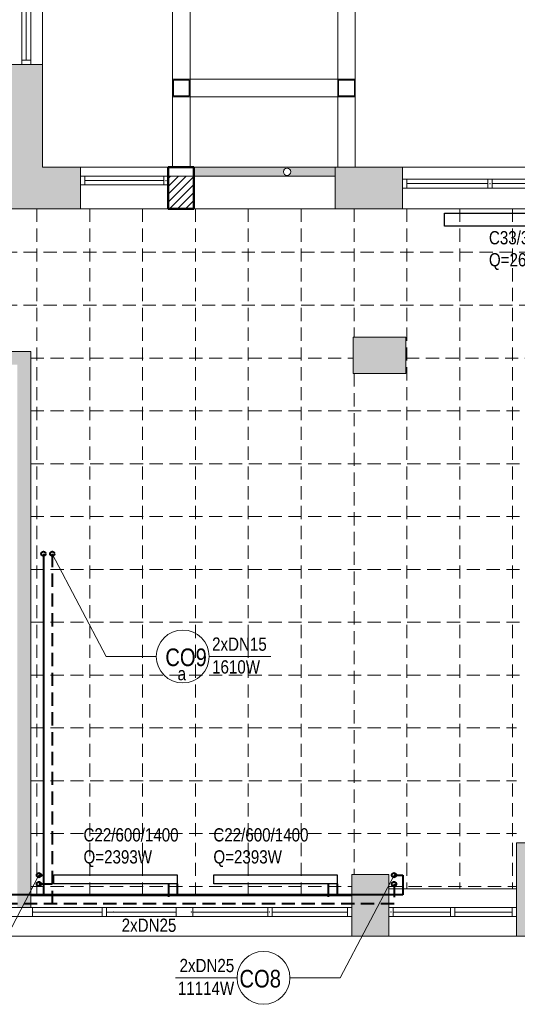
# Model space of a CAD drawing. Header units: millimetres. Extents: x -23540 to 53212, y -37964 to 41185.
# Tile 12 of 203: x -16497 to -15932, y -32125 to -31007. Entities that reach past the tile are written whole.
import ezdxf

# ---------------------------------------------------------------- set-up
doc = ezdxf.new("R2010")
doc.units = ezdxf.units.MM
doc.linetypes.add('DASHED', pattern=[0.75, 0.5, -0.25])
doc.linetypes.add('DASHEDX2', pattern=[1.5, 1, -0.5])
doc.layers.get('0').update_dxf_attribs({"lineweight": 18})
for name, color, linetype, lineweight in [('mm_CO_opisy', 5, 'Continuous', 9), ('mm_CO_rury', 84, 'Continuous', 40), ('mm_grzejniki', 30, 'Continuous', 30), ('PG_PRZERYWANE_ŚREDNIE', 1, 'DASHEDX2', 18), ('PG_WIDOKOWE_CIENKIE', 1, 'Continuous', 18), ('PG_ŚCIANY_DZIAŁOWE', 3, 'Continuous', 18)]:
    doc.layers.add(name, color=color, linetype=linetype, lineweight=lineweight)
doc.styles.get("Standard").update_dxf_attribs({"font": 'arial.ttf'})

msp = doc.modelspace()

# ---------------------------------------------------------------- hatches: boundary and pattern name
at = {"layer": 'PG_ŚCIANY_DZIAŁOWE', "true_color": 0x636466, "transparency": 33554610}
h = msp.add_hatch(color=251, dxfattribs=at)
h.dxf.hatch_style = 1
h.paths.add_polyline_path([(-16656.04295915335, -31221.6917613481), (-16656.04295915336, -31199.1917613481), (-16696.29295915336, -31199.1917613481), (-16696.29295915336, -31224.6917613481), (-16672.79295915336, -31224.6917613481), (-16672.79295915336, -31221.6917613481)])
h.paths.add_polyline_path([(-16535.04295915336, -31199.19176134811), (-16535.04295915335, -31221.6917613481), (-16430.29295915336, -31221.6917613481), (-16428.29295915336, -31221.6917613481), (-16428.29295915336, -31174.6917613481), (-16471.29295915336, -31174.6917613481), (-16471.29295915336, -31057.94176134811), (-16518.29295915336, -31057.9417613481), (-16518.29295915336, -31199.1917613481)])
at = {"layer": 'PG_ŚCIANY_DZIAŁOWE', "lineweight": 20, "true_color": 0x636466, "transparency": 33554610}
h = msp.add_hatch(color=251, dxfattribs=at)
h.dxf.hatch_style = 1
edge = h.paths.add_edge_path()
edge.add_line((-16139.29295915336, -31184.6917613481), (-16139.29295915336, -31174.6917613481))
edge.add_line((-16139.29295915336, -31174.6917613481), (-16193.77516411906, -31174.6917613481))
edge.add_line((-16193.77516411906, -31174.6917613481), (-16193.77516411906, -31175.5510512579))
edge.add_arc((-16193.77516411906, -31179.71901867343), 4.167967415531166, 0, 90, ccw=False)
edge.add_arc((-16193.77516411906, -31179.71901867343), 4.167967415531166, 180, 360, ccw=False)
edge.add_arc((-16193.77516411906, -31179.71901867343), 4.167967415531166, 90, 180, ccw=False)
edge.add_line((-16193.77516411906, -31175.5510512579), (-16193.77516411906, -31174.6917613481))
edge.add_line((-16193.77516411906, -31174.6917613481), (-16299.79295915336, -31174.6917613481))
edge.add_line((-16299.79295915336, -31174.6917613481), (-16299.79295915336, -31184.6917613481))
edge.add_line((-16299.79295915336, -31184.6917613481), (-16139.29295915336, -31184.6917613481))
at = {"layer": 'PG_ŚCIANY_DZIAŁOWE', "true_color": 0x636466, "transparency": 33554610}
h = msp.add_hatch(color=251, dxfattribs=at)
h.dxf.hatch_style = 1
h.paths.add_polyline_path([(-16062.79295915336, -31174.6917613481), (-16139.29295915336, -31174.6917613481), (-16139.29295915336, -31221.6917613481), (-16062.79295915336, -31221.6917613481)])
h = msp.add_hatch(color=251, dxfattribs=at)
h.dxf.hatch_style = 1
h.paths.add_polyline_path([(-16118.79295915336, -31408.6917613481), (-16058.79295915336, -31408.6917613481), (-16058.79295915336, -31367.6917613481), (-16118.79295915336, -31367.6917613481)])
h = msp.add_hatch(color=251, dxfattribs=at)
h.dxf.hatch_style = 1
h.paths.add_polyline_path([(-16484.79295915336, -31383.6917613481), (-16513.29295915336, -31383.6917613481), (-16513.29295915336, -31398.6917613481), (-16499.79295915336, -31398.6917613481), (-16499.79295915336, -32015.19176134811), (-16484.79295915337, -32015.19176134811)])
h = msp.add_hatch(color=251, dxfattribs=at)
h.dxf.hatch_style = 1
h.paths.add_polyline_path([(-15883.79295915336, -31993.6917613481), (-15917.29295915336, -31993.6917613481), (-15917.29295915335, -31941.6917613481), (-15933.29295915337, -31941.6917613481), (-15933.29295915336, -32047.6917613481), (-15883.79295915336, -32047.6917613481)])
h = msp.add_hatch(color=251, dxfattribs=at)
h.dxf.hatch_style = 1
h.paths.add_polyline_path([(-16078.29295915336, -31977.6917613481), (-16120.29295915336, -31977.6917613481), (-16120.29295915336, -32047.6917613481), (-16078.29295915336, -32047.6917613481)])

# ---------------------------------------------------------------- linework, layer by layer
at = {"color": 251, "true_color": 0x636466}
for p, q in [((-16471.29295915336, -31174.6917613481), (-16471.29295915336, -30475.1917613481)), ((-16494.79295915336, -30972.9417613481), (-16494.79295915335, -31057.9417613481)), ((-16484.79295915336, -30972.9417613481), (-16484.79295915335, -31057.9417613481)), ((-16484.79295915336, -31057.1917613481), (-16484.79295915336, -30973.6917613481)), ((-16489.79295915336, -30977.9417613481), (-16489.79295915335, -31052.9417613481)), ((-16494.79295915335, -31052.9417613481), (-16484.79295915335, -31052.9417613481)), ((-16471.29295915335, -31057.94176134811), (-16518.29295915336, -31057.9417613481)), ((-15737.29295915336, -31174.6917613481), (-16471.29295915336, -31174.6917613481)), ((-16428.29295915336, -31221.6917613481), (-16428.29295915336, -31174.6917613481)), ((-16139.29295915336, -31221.6917613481), (-16139.29295915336, -31174.6917613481)), ((-16062.79295915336, -31221.6917613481), (-16062.79295915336, -31174.6917613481)), ((-16328.79295915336, -31184.6917613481), (-16428.29295915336, -31184.6917613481)), ((-16423.29295915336, -31194.6917613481), (-16423.29295915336, -31184.6917613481)), ((-16333.79295915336, -31184.6917613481), (-16333.79295915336, -31194.6917613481)), ((-16328.79295915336, -31184.6917613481), (-16328.79295915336, -31194.6917613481)), ((-15773.79295915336, -31188.1917613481), (-16062.79295915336, -31188.1917613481)), ((-16057.79295915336, -31198.1917613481), (-16057.79295915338, -31188.1917613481)), ((-15965.95962582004, -31188.1917613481), (-15965.95962582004, -31198.1917613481)), ((-15960.95962582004, -31188.1917613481), (-15960.95962582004, -31198.1917613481)), ((-16328.79295915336, -31194.6917613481), (-16428.29295915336, -31194.6917613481)), ((-16333.79295915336, -31189.6917613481), (-16423.29295915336, -31189.6917613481)), ((-15773.79295915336, -31198.1917613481), (-16062.79295915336, -31198.1917613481)), ((-15965.95962582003, -31193.1917613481), (-16057.79295915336, -31193.1917613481)), ((-15871.6262924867, -31193.19176134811), (-15960.95962582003, -31193.1917613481)), ((-15871.6262924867, -31193.1917613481), (-15960.95962582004, -31193.1917613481)), ((-16518.29295915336, -31221.6917613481), (-16430.29295915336, -31221.6917613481)), ((-15684.29295915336, -31221.6917613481), (-16430.29295915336, -31221.6917613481)), ((-16484.79295915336, -31383.6917613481), (-16513.29295915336, -31383.6917613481)), ((-16484.79295915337, -32015.1917613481), (-16484.79295915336, -31383.6917613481)), ((-15933.29295915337, -31941.6917613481), (-15933.29295915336, -32047.6917613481)), ((-16078.29295915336, -31977.6917613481), (-16120.29295915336, -31977.6917613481)), ((-16120.29295915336, -31977.6917613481), (-16120.29295915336, -32047.6917613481)), ((-16078.29295915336, -31977.6917613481), (-16078.29295915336, -32047.6917613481)), ((-15933.29295915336, -31993.6917613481), (-16078.29295915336, -31993.6917613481)), ((-16120.29295915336, -32001.6917613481), (-16484.79295915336, -32001.6917613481)), ((-16482.79295915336, -32015.19176134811), (-16677.29295915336, -32015.1917613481)), ((-16482.79295915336, -32015.1917613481), (-16482.79295915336, -32025.1917613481)), ((-16120.29295915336, -32015.1917613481), (-16482.79295915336, -32015.1917613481)), ((-16403.79295915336, -32015.19176134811), (-16403.79295915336, -32025.19176134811)), ((-16398.79295915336, -32015.1917613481), (-16403.79295915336, -32015.19176134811)), ((-16398.79295915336, -32015.1917613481), (-16398.79295915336, -32025.1917613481)), ((-16319.79295915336, -32015.1917613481), (-16319.79295915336, -32025.1917613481)), ((-16300.79295915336, -32015.1917613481), (-16300.79295915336, -32025.1917613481)), ((-16215.54295915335, -32015.1917613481), (-16215.54295915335, -32025.1917613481)), ((-16210.54295915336, -32015.1917613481), (-16215.54295915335, -32015.1917613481)), ((-16210.54295915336, -32015.1917613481), (-16210.54295915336, -32025.1917613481)), ((-16125.29295915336, -32015.1917613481), (-16125.29295915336, -32025.1917613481)), ((-16120.29295915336, -32015.1917613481), (-16120.29295915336, -32025.1917613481)), ((-16120.29295915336, -32015.1917613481), (-16120.29295915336, -32025.1917613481)), ((-16078.29295915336, -32015.1917613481), (-16078.29295915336, -32025.1917613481)), ((-16078.29295915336, -32015.1917613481), (-16078.29295915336, -32025.1917613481)), ((-15933.29295915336, -32015.1917613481), (-16078.29295915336, -32015.1917613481)), ((-16073.29295915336, -32015.1917613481), (-16073.29295915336, -32025.1917613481)), ((-16008.29295915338, -32025.19176134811), (-16008.29295915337, -32015.1917613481)), ((-16003.29295915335, -32025.19176134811), (-16003.29295915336, -32015.19176134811)), ((-15938.29295915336, -32015.1917613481), (-15938.29295915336, -32025.1917613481)), ((-15933.29295915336, -32015.1917613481), (-15933.29295915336, -32025.1917613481)), ((-16677.29295915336, -32025.1917613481), (-16482.79295915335, -32025.1917613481)), ((-16484.79295915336, -32025.1917613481), (-16120.29295915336, -32025.19176134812)), ((-16403.79295915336, -32020.19176134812), (-16482.79295915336, -32020.1917613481)), ((-16319.79295915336, -32020.1917613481), (-16398.79295915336, -32020.19176134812)), ((-16215.54295915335, -32020.1917613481), (-16300.79295915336, -32020.1917613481)), ((-16125.29295915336, -32020.1917613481), (-16210.54295915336, -32020.1917613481)), ((-16078.29295915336, -32025.1917613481), (-15933.29295915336, -32025.1917613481)), ((-16008.29295915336, -32020.1917613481), (-16073.29295915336, -32020.1917613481)), ((-15938.29295915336, -32020.1917613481), (-16003.29295915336, -32020.1917613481)), ((-15883.79295915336, -32047.6917613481), (-17344.79295915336, -32047.6917613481))]:
    msp.add_line(p, q, dxfattribs=at)
at = {"color": 251, "lineweight": 20, "true_color": 0x636466}
for p, q in [((-16323.79295915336, -31094.69176134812), (-16323.79295915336, -30878.69176134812)), ((-16116.29295915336, -30878.69176134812), (-16116.29295915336, -31094.69176134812)), ((-16303.79295915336, -31074.69176134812), (-16303.79295915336, -30898.69176134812)), ((-16136.29295915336, -30898.69176134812), (-16136.29295915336, -31074.69176134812)), ((-16303.79295915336, -31074.69176134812), (-16323.79295915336, -31074.69176134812)), ((-16323.79295915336, -31094.69176134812), (-16323.79295915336, -31074.69176134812)), ((-16323.79295915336, -31074.69176134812), (-16303.79295915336, -31074.69176134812)), ((-16322.79295915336, -31093.69176134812), (-16322.79295915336, -31075.69176134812)), ((-16322.79295915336, -31075.69176134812), (-16304.79295915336, -31075.69176134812)), ((-16304.79295915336, -31075.69176134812), (-16304.79295915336, -31093.69176134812)), ((-16136.29295915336, -31074.69176134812), (-16303.79295915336, -31074.69176134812)), ((-16303.79295915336, -31074.69176134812), (-16303.79295915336, -31094.69176134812)), ((-16303.79295915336, -31074.69176134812), (-16303.79295915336, -31094.69176134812)), ((-16136.29295915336, -31074.69176134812), (-16179.29295915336, -31074.69176134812)), ((-16136.29295915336, -31074.69176134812), (-16116.29295915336, -31074.69176134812)), ((-16136.29295915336, -31074.69176134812), (-16136.29295915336, -31094.69176134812)), ((-16136.29295915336, -31094.69176134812), (-16136.29295915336, -31074.69176134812)), ((-16136.29295915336, -31074.69176134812), (-16116.29295915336, -31074.69176134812)), ((-16135.29295915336, -31093.69176134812), (-16135.29295915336, -31075.69176134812)), ((-16135.29295915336, -31075.69176134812), (-16117.29295915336, -31075.69176134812)), ((-16117.29295915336, -31075.69176134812), (-16117.29295915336, -31093.69176134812)), ((-16116.29295915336, -31074.69176134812), (-16116.29295915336, -31094.69176134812)), ((-16116.29295915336, -31094.69176134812), (-16323.79295915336, -31094.69176134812)), ((-16323.79295915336, -31094.69176134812), (-16323.79295915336, -31174.6917613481)), ((-16303.79295915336, -31094.69176134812), (-16323.79295915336, -31094.69176134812)), ((-16304.79295915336, -31093.69176134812), (-16322.79295915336, -31093.69176134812)), ((-16303.79295915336, -31094.69176134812), (-16303.79295915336, -31174.6917613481)), ((-16116.29295915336, -31094.69176134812), (-16136.29295915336, -31094.69176134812)), ((-16136.29295915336, -31094.69176134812), (-16136.29295915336, -31174.6917613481)), ((-16117.29295915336, -31093.69176134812), (-16135.29295915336, -31093.69176134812)), ((-16116.29295915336, -31094.69176134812), (-16116.29295915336, -31174.69176134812)), ((-16299.79295915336, -31174.6917613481), (-16136.29295915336, -31174.6917613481)), ((-16328.79295915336, -31184.6917613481), (-16299.79295915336, -31184.6917613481)), ((-16299.79295915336, -31184.6917613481), (-16139.29295915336, -31184.6917613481)), ((-16328.79295915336, -31221.6917613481), (-16328.79295915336, -31197.6917613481)), ((-16118.79295915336, -31408.6917613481), (-16118.79295915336, -31367.6917613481)), ((-16118.79295915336, -31367.6917613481), (-16058.79295915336, -31367.6917613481)), ((-16058.79295915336, -31408.6917613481), (-16058.79295915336, -31367.6917613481)), ((-16118.79295915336, -31408.6917613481), (-16058.79295915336, -31408.6917613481)), ((-15917.29295915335, -31941.6917613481), (-15933.29295915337, -31941.6917613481))]:
    msp.add_line(p, q, dxfattribs=at)
msp.add_circle((-16193.77516411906, -31179.71901867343), 4.167967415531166, dxfattribs=at)
msp.add_circle((-16193.77516411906, -31179.71901867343), 4.167967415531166, dxfattribs=at)
at = {"color": 251, "true_color": 0x636466}
for p in [(-16331.29295915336, -31189.6917613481), (-16331.29295915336, -31189.6917613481), (-16331.29295915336, -31189.6917613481), (-16331.29295915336, -31189.6917613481), (-15963.45962582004, -31193.1917613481), (-15963.45962582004, -31193.1917613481), (-15963.45962582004, -31193.1917613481), (-16482.29295915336, -32020.1917613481), (-16391.16795915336, -32020.1917613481), (-16391.16795915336, -32020.1917613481), (-16391.16795915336, -32020.1917613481), (-16391.16795915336, -32020.1917613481), (-16391.16795915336, -32020.1917613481), (-16302.54295915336, -32020.1917613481), (-16302.54295915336, -32020.1917613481), (-16302.54295915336, -32020.1917613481), (-16302.54295915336, -32020.1917613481), (-16302.54295915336, -32020.1917613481), (-16213.91795915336, -32020.1917613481), (-16213.91795915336, -32020.1917613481), (-16213.91795915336, -32020.1917613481), (-16213.91795915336, -32020.1917613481), (-16213.91795915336, -32020.1917613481), (-16075.79295915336, -32020.1917613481)]:
    msp.add_point(p, dxfattribs=at)
at = {"layer": 'mm_CO_opisy'}
for p, q in [((-16399.30287033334, -31730.10128520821), (-16460.31673444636, -31613.48084391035)), ((-16342.19053258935, -31730.10128520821), (-16399.30287033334, -31730.10128520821)), ((-16282.19053258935, -31730.10128520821), (-16212.19053258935, -31730.10128520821)), ((-16536.47947896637, -32094.97377522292), (-16475.46561485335, -31978.35333392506)), ((-16133.36919874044, -32094.97377522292), (-16072.35533462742, -31978.35333392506)), ((-16250.48153648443, -32094.97377522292), (-16320.48153648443, -32094.97377522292)), ((-16190.48153648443, -32094.97377522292), (-16133.36919874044, -32094.97377522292))]:
    msp.add_line(p, q, dxfattribs=at)
for centre in [(-16312.19053258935, -31730.10128520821), (-16220.48153648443, -32094.97377522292)]:
    msp.add_circle(centre, 30, dxfattribs=at)
at = {"layer": 'mm_CO_rury'}
for p, q in [((-16470.31673444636, -31613.48084391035), (-16470.31673444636, -32000.85928762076)), ((-16475.46561485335, -31978.35333392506), (-16470.31673444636, -31978.35333392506)), ((-16072.35533462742, -31978.35333392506), (-16062.35533462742, -31978.35333392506)), ((-16062.35533462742, -31978.35333392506), (-16062.35533462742, -32000.85928762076)), ((-16318.45998654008, -31988.05985132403), (-16318.45998654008, -32000.22737759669)), ((-16137.0605472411, -31988.05985132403), (-16137.0605472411, -32000.22737759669)), ((-16062.35533462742, -32000.85928762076), (-17296.08284654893, -32000.85928762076))]:
    msp.add_line(p, q, dxfattribs=at)
at = {"layer": 'mm_CO_rury', "linetype": 'DASHED', "ltscale": 30}
for p, q in [((-16460.31673444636, -31613.48084391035), (-16460.31673444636, -32010.85928762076)), ((-16475.46561485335, -31988.35333392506), (-16460.31673444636, -31988.35333392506)), ((-16328.45998654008, -31988.05985132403), (-16328.45998654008, -32010.22737759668)), ((-16147.0605472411, -31988.05985132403), (-16147.0605472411, -32010.22737759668)), ((-16072.35533462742, -31988.35333392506), (-16072.35533462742, -32010.85928762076)), ((-16072.35533462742, -32010.85928762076), (-17306.08284654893, -32010.85928762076))]:
    msp.add_line(p, q, dxfattribs=at)
for centre in [(-16470.31673444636, -31613.48084391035), (-16470.31673444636, -31613.48084391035), (-16460.31673444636, -31613.48084391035), (-16460.31673444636, -31613.48084391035), (-16475.46561485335, -31978.35333392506), (-16072.35533462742, -31978.35333392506), (-16475.46561485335, -31988.35333392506), (-16072.35533462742, -31988.35333392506)]:
    msp.add_circle(centre, 2.5, dxfattribs=at)
at = {"layer": 'mm_grzejniki', "lineweight": 30}
for points in [[(-16015.07839962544, -31226.6314058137), (-15815.07839962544, -31226.6314058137), (-15815.07839962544, -31241.6314058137), (-16015.07839962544, -31241.6314058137)], [(-16458.45998654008, -31978.05985132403), (-16318.45998654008, -31978.05985132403), (-16318.45998654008, -31988.05985132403), (-16458.45998654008, -31988.05985132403)], [(-16277.0605472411, -31978.05985132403), (-16137.0605472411, -31978.05985132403), (-16137.0605472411, -31988.05985132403), (-16277.0605472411, -31988.05985132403)]]:
    msp.add_lwpolyline(points, close=True, dxfattribs=at)
at = {"layer": 'PG_PRZERYWANE_ŚREDNIE', "color": 251, "lineweight": 15, "ltscale": 15, "true_color": 0x636466}
for p, q in [((-16477.79276619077, -31221.6917613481), (-16477.79276619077, -32001.6917613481)), ((-16417.79276619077, -31221.6917613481), (-16417.79276619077, -32001.6917613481)), ((-16357.79276619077, -31221.6917613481), (-16357.79276619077, -32001.6917613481)), ((-16297.79276619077, -31221.6917613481), (-16297.79276619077, -32001.6917613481)), ((-16237.79276619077, -31221.6917613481), (-16237.79276619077, -32001.6917613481)), ((-16177.79276619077, -31221.6917613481), (-16177.79276619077, -32001.6917613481)), ((-16117.79276619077, -31221.6917613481), (-16117.79276619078, -31367.6917613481)), ((-16057.79276619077, -31221.6917613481), (-16057.79276619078, -31993.6917613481)), ((-15997.79276619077, -31221.6917613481), (-15997.79276619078, -31993.6917613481)), ((-15937.79276619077, -31221.6917613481), (-15937.79276619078, -31993.6917613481)), ((-16672.79295915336, -31271.19176134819), (-15523.79276619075, -31271.19176134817)), ((-16672.79295915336, -31331.1917613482), (-15523.79276619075, -31331.19176134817)), ((-16484.79295915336, -31391.1917613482), (-16118.79295915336, -31391.19176134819)), ((-16058.79295915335, -31391.19176134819), (-15535.29295915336, -31391.19176134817)), ((-16117.79276619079, -31408.6917613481), (-16117.79276619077, -31977.69176134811)), ((-16484.79295915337, -31451.19176134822), (-15308.29295915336, -31451.19176134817)), ((-16484.79295915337, -31511.19176134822), (-15308.29295915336, -31511.19176134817)), ((-16484.79295915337, -31571.19176134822), (-15308.29295915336, -31571.19176134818)), ((-16484.79295915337, -31631.19176134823), (-15308.29295915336, -31631.19176134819)), ((-16484.79295915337, -31691.19176134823), (-15308.29295915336, -31691.19176134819)), ((-16484.79295915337, -31751.19176134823), (-15308.29295915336, -31751.19176134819)), ((-16484.79295915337, -31811.19176134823), (-15933.29295915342, -31811.19176134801)), ((-16484.79295915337, -31871.19176134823), (-15933.29295915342, -31871.19176134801)), ((-16484.79295915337, -31931.19176134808), (-15933.29295915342, -31931.19176134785)), ((-16484.7929591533, -31991.19176134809), (-16120.29295915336, -31991.19176134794)), ((-16078.29295915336, -31991.19176134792), (-15933.29295915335, -31991.19176134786))]:
    msp.add_line(p, q, dxfattribs=at)
at = {"layer": 'PG_WIDOKOWE_CIENKIE', "color": 251, "lineweight": 50, "true_color": 0x636466}
for p, q in [((-16328.79295915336, -31221.6917613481), (-16328.79295915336, -31174.6917613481)), ((-16328.79295915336, -31174.6917613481), (-16299.79295915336, -31174.6917613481)), ((-16328.79295915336, -31174.6917613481), (-16299.79295915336, -31174.6917613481)), ((-16328.79295915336, -31221.6917613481), (-16328.79295915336, -31174.6917613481)), ((-16299.79295915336, -31174.6917613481), (-16299.79295915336, -31221.6917613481)), ((-16299.79295915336, -31174.6917613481), (-16299.79295915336, -31221.6917613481)), ((-16299.79295915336, -31221.6917613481), (-16328.79295915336, -31221.6917613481)), ((-16299.79295915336, -31221.6917613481), (-16328.79295915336, -31221.6917613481))]:
    msp.add_line(p, q, dxfattribs=at)
at = {"layer": 'PG_WIDOKOWE_CIENKIE', "color": 251, "linetype": 'Continuous', "lineweight": 18, "true_color": 0x636466}
for p, q in [((-16328.79295915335, -31187.35706767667), (-16326.12765282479, -31184.6917613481)), ((-16328.79295915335, -31196.33732379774), (-16317.14739670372, -31184.6917613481)), ((-16328.79295915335, -31205.3175799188), (-16308.16714058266, -31184.69176134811)), ((-16328.79295915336, -31214.29783603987), (-16299.79295915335, -31185.29783603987)), ((-16327.20662834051, -31221.6917613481), (-16299.79295915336, -31194.27809216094)), ((-16318.22637221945, -31221.69176134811), (-16299.79295915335, -31203.25834828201)), ((-16309.24611609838, -31221.69176134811), (-16299.79295915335, -31212.23860440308)), ((-16300.26585997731, -31221.69176134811), (-16299.79295915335, -31221.21886052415))]:
    msp.add_line(p, q, dxfattribs=at)

# ---------------------------------------------------------------- texts
at = {"layer": 'mm_CO_opisy'}
for s, width, gutter_width, heights, insert, char_height, attachment_point in [('{\\fArial Narrow|b0|i0|c238|p34;C33/300/2000\\PQ=2694W}', 136.2182553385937, 0, [73.1290690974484], (-15964.64336653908, -31247.13667840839), 15, 1), ('{\\fArial Narrow|b0|i0|c238|p34;2xDN15}', 39.63289969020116, 1, [21.06603305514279], (-16278.90373424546, -31708.53384068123), 15, 1), ('{\\fArial Narrow|b0|i0|c238|p34;CO9}', 32.11212883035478, 1, [0], (-16331.97262427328, -31741.27373181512), 20, 7), ('{\\fArial Narrow|b0|i0|c238|p34;1610W}', 39.63289969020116, 1, [21.06603305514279], (-16278.90373424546, -31734.41380984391), 15, 1), ('{\\fArial Narrow|b0|i0|c238|p34;a}', 39.63289969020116, 1, [21.06603305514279], (-16308.42868665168, -31757.31135211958), 15, 9), ('{\\fArial Narrow|b0|i0|c238|p34;C22/600/1400\\PQ=2393W}', 136.2182553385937, 0, [73.1290690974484], (-16424.8806026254, -31925.08305453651), 15, 1), ('{\\fArial Narrow|b0|i0|c238|p34;C22/600/1400\\PQ=2393W}', 136.2182553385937, 0, [73.1290690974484], (-16277.42373367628, -31925.08305453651), 15, 1), ('{\\fArial Narrow|b0|i0|c238|p34;2xDN25}', 39.63289969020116, 1, [21.06603305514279], (-16381.51352499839, -32027.68185613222), 15, 1), ('{\\fArial Narrow|b0|i0|c238|p34;2xDN25}', 39.63289969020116, 1, [21.06603305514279], (-16253.76833482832, -32073.40633069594), 15, 3), ('{\\fArial Narrow|b0|i0|c238|p34;CO8}', 32.11212883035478, 1, [0], (-16200.6994448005, -32106.14622182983), 20, 9), ('{\\fArial Narrow|b0|i0|c238|p34;11114W}', 39.63289969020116, 1, [21.06603305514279], (-16253.76833482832, -32099.28629985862), 15, 3)]:
    msp.add_mtext_dynamic_manual_height_columns(s, width=width, gutter_width=gutter_width, heights=heights, dxfattribs=dict(at, insert=insert, char_height=char_height, attachment_point=attachment_point))

doc.saveas('drawing.dxf')
